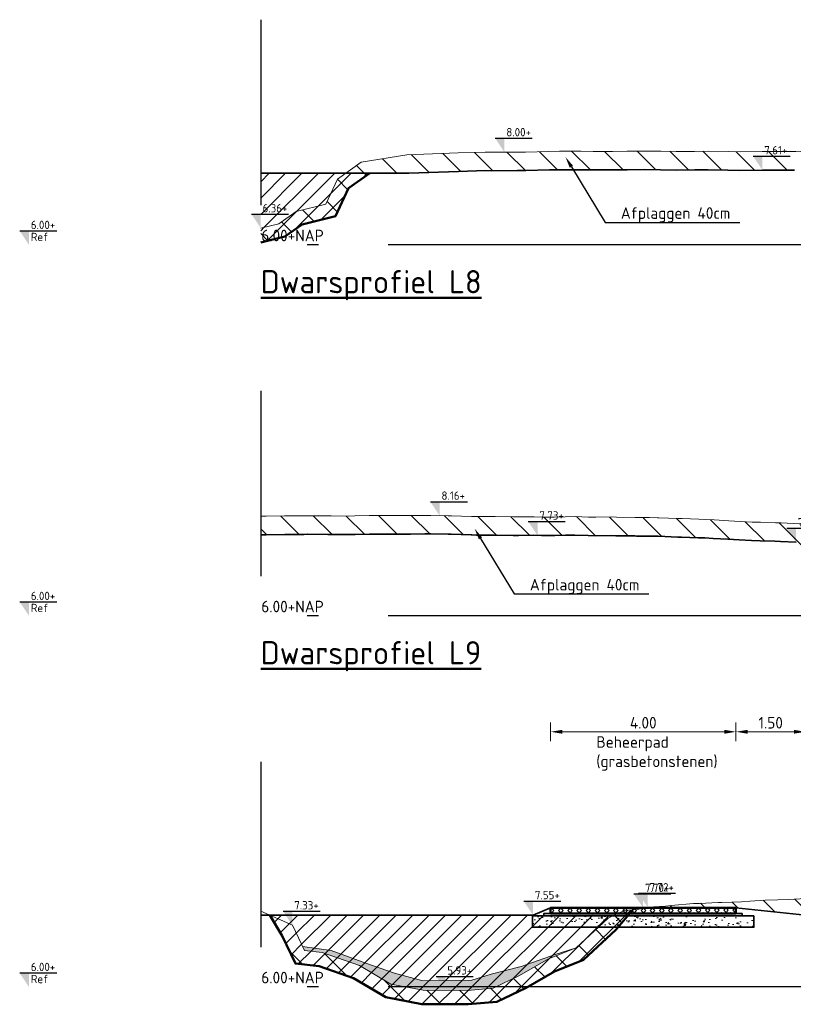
# Model space of a CAD drawing. Header units: metres. Extents: x 199581 to 207779, y 462378 to 466293.
# Tile 123 of 134: x 207393 to 207410, y 466013 to 466034. Entities that reach past the tile are written whole.
import ezdxf
from ezdxf import colors
from ezdxf.entities.mleader import LeaderData, LeaderLine
from ezdxf.math import Vec2, Vec3

# ---------------------------------------------------------------- set-up
doc = ezdxf.new("R2010")
doc.units = ezdxf.units.M
doc.linetypes.add('AL-NAP_LIJN', pattern=[15.25, 12, -1.5, 0.25, -1.5])
doc.linetypes.add('XX-AFBREEK', pattern=[7, 4, -1, 1, -1])
doc.layers.get('0').update_dxf_attribs({"lineweight": 25})
for name, color, linetype, lineweight in [('B-WE-GR-MAAIVELD-G-GRIJS', 253, 'GW-MAAIVELD', 13), ('N-WA-VH-VERHARDING_FUNDERING-AD', 252, 'Continuous', 18), ('N-WA-VH-VERHARDING_FUNDERING_GRANULAAT_MENG-GD', 251, 'Continuous', 35), ('N-WA-VH-VERHARDING_FUNDERING_ZAND-GD', 251, 'Continuous', 35), ('N-WE-GW-GROND_SLIB-GD', 40, 'Continuous', 18), ('N-WE-GW-GRONDWERKLIJN-G', 90, 'Continuous', 50), ('N-WE-GW-MAAIVELD-GD', 90, 'GW-MAAIVELD', 35), ('N-WE-GW-ONTGRAVING-WERK-AD', 253, 'Continuous', 18), ('N-WE-GW-OPHOGING-WERK-AD', 82, 'Continuous', 18), ('N-WE-VH-VERHARDING_GRASBETONSTEEN-GD', 7, 'Continuous', 50), ('X-XX-AL-AFBREEKLIJN-GD', 250, 'XX-AFBREEK', 25), ('X-XX-AL-M', 7, 'Continuous', 18), ('X-XX-AL-NAP-GD', 253, 'AL-NAP_LIJN', 25), ('X-XX-AL-PEILMAAT-BEST-SD', 251, 'Continuous', 25), ('X-XX-AL-PEILMAAT-SD', 7, 'Continuous', 25), ('X-XX-AL-REFERENTIE-T25', 7, 'Continuous', 25), ('X-XX-AL-T25', 7, 'Continuous', 25), ('X-XX-AL-T50', 7, 'Continuous', 50)]:
    doc.layers.add(name, color=color, linetype=linetype, lineweight=lineweight)
doc.layers.add('N-WE-GW-GROND_SLIB-AD', color=40, linetype='Continuous', lineweight=18, transparency=0.4)
doc.layers.add('N-WE-VH-VERHARDING_GRASBETONSTEEN-AD', color=72, linetype='Continuous', lineweight=18, transparency=0.3)
doc.styles.add('NLCS-ISO', font='NLCS-ISO.ttf')
doc.styles.add('NLCS-ISO-M100-T25', font='NLCS-ISO.ttf', dxfattribs={"height": 0.25})
doc.styles.add('NLCS-ISO-M50-T50', font='NLCS-ISO.ttf', dxfattribs={"height": 0.25})
doc.linetypes.add('GW-MAAIVELD', pattern='A,12,[40,NLCS.SHX,S=1,R=0,X=0,Y=-0.5],12', length=24)
doc.dimstyles.new('NLCS-M100-T25-PIJL_L2_H1', dxfattribs={"dimscale": 0.1, "dimtxt": 2.5, "dimasz": 2.5, "dimexe": 2, "dimexo": 2, "dimgap": 0.7, "dimtad": 1, "dimzin": 0, "dimdsep": 46, "dimtxsty": 'NLCS-ISO-M100-T25', "dimcen": 0, "dimdle": 2, "dimclrd": 256, "dimclre": 256, "dimclrt": 256, "dimadec": 1, "dimazin": 0, "dimtfac": 1, "dimtdec": 3, "dimtofl": 0, "dimtmove": 0, "dimatfit": 3, "dimfxl": 2, "dimfxlon": 1, "dimtfillclr": 256, "dimtolj": 1, "dimtzin": 0, "dimlwd": -1, "dimlwe": -1, "dimarcsym": 0})
pattern_1 = [(45, (0, 0), (-0.1767766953, 0.1767766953), [])]
pattern_2 = [(135, (0, 0), (-0.3535533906, -0.3535533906), [])]

# ---------------------------------------------------------------- blocks, each defined once
blk = doc.blocks.new('SAL-PEILMAAT_INFRACAD_R01-SOD')
blk.add_line((-2, 3), (6, 3))
blk.add_solid([(-2, 3), (0, 3), (0, 0)])
at = {"style": 'NLCS-ISO'}
for tag, p in [('...', (0.4, 3.4)), ('REF', (0.4, 0.8))]:
    blk.add_attdef(tag, p, '', height=1.8, dxfattribs=at)
blk = doc.blocks.new('SAL-PEILMAAT_INFRACAD_H01-SOD')
blk.add_line((-2, 3), (6, 3))
blk.add_solid([(-2, 3), (0, 3), (0, 0)])
at = {"style": 'NLCS-ISO'}
blk.add_attdef('...', (0.4, 3.4), '', height=1.8, dxfattribs=at)
blk = doc.blocks.new('*D314')
at = {"layer": 'X-XX-AL-M', "transparency": 16777216}
for p, q in [((207408.414, 466018.89), (207408.414, 466019.29)), ((207409.914, 466018.89), (207409.914, 466019.29)), ((207409.664, 466019.09), (207408.664, 466019.09))]:
    blk.add_line(p, q, dxfattribs=at)
for points in [[(207408.664, 466019.132), (207408.664, 466019.049), (207408.414, 466019.09)], [(207409.664, 466019.132), (207409.664, 466019.049), (207409.914, 466019.09)]]:
    blk.add_solid(points, dxfattribs=at)
at = {"layer": 'X-XX-AL-M', "transparency": 16777216, "insert": (207409.164, 466019.285), "char_height": 0.25, "attachment_point": 5, "style": 'NLCS-ISO-M100-T25'}
blk.add_mtext('\\A1;1.50', dxfattribs=at)
blk = doc.blocks.new('*D321')
at = {"layer": 'X-XX-AL-M', "transparency": 16777216}
for p, q in [((207404.417, 466018.89), (207404.417, 466019.29)), ((207408.414, 466018.89), (207408.414, 466019.29)), ((207408.164, 466019.09), (207404.667, 466019.09))]:
    blk.add_line(p, q, dxfattribs=at)
for points in [[(207404.667, 466019.132), (207404.667, 466019.049), (207404.417, 466019.09)], [(207408.164, 466019.132), (207408.164, 466019.049), (207408.414, 466019.09)]]:
    blk.add_solid(points, dxfattribs=at)
at = {"layer": 'X-XX-AL-M', "transparency": 16777216, "insert": (207406.415, 466019.285), "char_height": 0.25, "attachment_point": 5, "style": 'NLCS-ISO-M100-T25'}
blk.add_mtext('\\A1;4.00', dxfattribs=at)

msp = doc.modelspace()

# ---------------------------------------------------------------- hatches: boundary and pattern name
at = {"layer": 'N-WA-VH-VERHARDING_FUNDERING-AD'}
h = msp.add_hatch(dxfattribs=at)
h.set_pattern_fill('AVH-FUNDERING_GRANULAAT_MENG_01', color=256, scale=0.05, pattern_type=2)
h.set_pattern_definition([(50, (207406.21944, 466015.0102), (0.35863, -0.031376), [0.0375, -0.4125]), (355, (207406.21944, 466015.0102), (-0.069376, 0.376096), [0.03, -0.33]), (100.451, (207406.24932, 466015.00757), (0.289255, 0.34472), [0.03187, -0.35057]), (46.184, (207406.21944, 466015.1102), (0.53362, -0.08276), [0.05625, -0.61875]), (96.636, (207406.2639, 466015.1033), (0.46733, 0.48706), [0.047805, -0.52586]), (351.184, (207406.21944, 466015.1102), (0.46733, 0.48706), [0.045, -0.495]), (21, (207406.26944, 466015.0852), (0.298454, -0.20131), [0.0375, -0.4125]), (326, (207406.26944, 466015.0852), (0.12166, 0.362575), [0.03, -0.33]), (71.451, (207406.2943, 466015.0684), (0.42011, 0.161265), [0.03187, -0.35057]), (37.5, (207406.21944, 466015.01019), (0.00608, 0.166447), [0, -0.326, 0, -0.335, 0, -0.33125]), (7.5, (207406.21944, 466015.01019), (0.131535, 0.197206), [0, -0.191, 0, -0.3185, 0, -0.12625]), (327.5, (207406.10794, 466015.01019), (0.266911, -0.0112774), [0, -0.125, 0, -0.39, 0, -0.5175]), (317.5, (207406.05794, 466015.01019), (0.291593, 0.050052), [0, -0.1625, 0, -0.259, 0, -0.3675])])
h.paths.add_polyline_path([(207404.022, 466015.124), (207404.022, 466014.874), (207408.802, 466014.874), (207408.802, 466015.124)])
at = {"layer": 'N-WE-GW-GROND_SLIB-AD'}
h = msp.add_hatch(color=256, dxfattribs=at)
h.dxf.hatch_style = 1
h.paths.add_polyline_path([(207399.065, 466014.46), (207399.679, 466014.376), (207400.426, 466014.102), (207401.051, 466013.889), (207401.661, 466013.717), (207402.714, 466013.735), (207403.135, 466013.861), (207403.777, 466014.028), (207404.517, 466014.289), (207404.966, 466014.431), (207404.367, 466014.196), (207403.747, 466013.835), (207403.173, 466013.564), (207402.623, 466013.514), (207401.669, 466013.518), (207400.97, 466013.651), (207400.292, 466014.049), (207399.489, 466014.328), (207399.108, 466014.371)])
at = {"layer": 'N-WE-GW-ONTGRAVING-WERK-AD'}
h = msp.add_hatch(dxfattribs=at)
h.set_pattern_fill('AGW-WERK_ONTGRAVEN-SO', color=256, scale=0.1, pattern_type=2)
h.set_pattern_definition(pattern_2)
h.paths.add_polyline_path([(207414.685, 466031.583), (207414.084, 466031.579), (207413.998, 466031.58), (207413.355, 466031.594), (207413.311, 466031.596), (207412.624, 466031.597), (207412.593, 466031.597), (207411.937, 466031.588), (207411.897, 466031.588), (207411.25, 466031.611), (207411.168, 466031.611), (207410.563, 466031.588), (207410.439, 466031.591), (207409.876, 466031.607), (207409.709, 466031.603), (207409.189, 466031.602), (207408.98, 466031.6), (207408.502, 466031.595), (207408.251, 466031.601), (207407.815, 466031.609), (207407.522, 466031.604), (207407.128, 466031.602), (207406.793, 466031.608), (207406.441, 466031.611), (207406.064, 466031.608), (207405.754, 466031.604), (207405.335, 466031.604), (207405.067, 466031.609), (207404.606, 466031.61), (207404.38, 466031.604), (207403.877, 466031.591), (207403.693, 466031.59), (207403.148, 466031.588), (207403.006, 466031.59), (207402.419, 466031.571), (207401.317, 466031.534), (207400.327, 466031.371), (207399.998, 466031.135), (207401.356, 466031.135), (207402.432, 466031.171), (207403.009, 466031.19), (207403.145, 466031.188), (207403.695, 466031.19), (207403.883, 466031.191), (207404.39, 466031.204), (207404.611, 466031.21), (207405.063, 466031.209), (207405.331, 466031.204), (207405.757, 466031.204), (207406.068, 466031.208), (207406.441, 466031.211), (207406.788, 466031.208), (207407.125, 466031.202), (207407.527, 466031.204), (207407.814, 466031.209), (207408.242, 466031.201), (207408.499, 466031.195), (207408.985, 466031.2), (207409.191, 466031.202), (207409.676, 466031.203), (207410.542, 466030.615), (207412.911, 466030.14), (207413.411, 466030.14), (207416.532, 466030.766), (207417.312, 466031.294), (207419.269, 466031.294), (207423.267, 466031.294), (207424.294, 466031.186), (207424.298, 466031.186), (207424.492, 466031.184), (207424.987, 466031.179), (207425.019, 466031.179), (207425.679, 466031.176), (207425.76, 466031.177), (207426.371, 466031.2), (207426.474, 466031.2), (207427.05, 466031.19), (207427.212, 466031.192), (207427.737, 466031.197), (207427.932, 466031.194), (207428.161, 466031.192), (207428.161, 466031.592), (207427.937, 466031.594), (207427.738, 466031.597), (207427.207, 466031.592), (207427.051, 466031.591), (207426.478, 466031.6), (207426.364, 466031.6), (207425.749, 466031.577), (207425.677, 466031.576), (207425.02, 466031.579), (207424.99, 466031.579), (207424.496, 466031.584), (207424.29, 466031.586), (207423.616, 466031.566), (207423.562, 466031.566), (207422.929, 466031.575), (207422.833, 466031.573), (207422.242, 466031.574), (207422.104, 466031.574), (207421.555, 466031.574), (207421.375, 466031.579), (207420.868, 466031.582), (207420.646, 466031.575), (207420.181, 466031.571), (207419.917, 466031.572), (207419.494, 466031.576), (207419.188, 466031.581), (207418.807, 466031.592), (207418.458, 466031.605), (207418.284, 466031.608), (207418.12, 466031.607), (207417.729, 466031.604), (207417.577, 466031.602), (207417.433, 466031.601), (207417, 466031.595), (207416.746, 466031.593), (207416.271, 466031.586), (207416.059, 466031.587), (207415.542, 466031.593), (207415.372, 466031.592), (207414.813, 466031.587)])
h = msp.add_hatch(dxfattribs=at)
h.set_pattern_fill('AGW-WERK_ONTGRAVEN-SO', color=256, scale=0.1, pattern_type=2)
h.set_pattern_definition(pattern_2)
h.paths.add_polyline_path([(207400.057, 466030.809), (207400.513, 466031.135), (207399.998, 466031.135), (207399.819, 466031.007), (207399.564, 466030.464), (207398.926, 466030.308), (207398.554, 466030.045), (207398.161, 466029.95), (207398.161, 466029.642), (207398.68, 466029.767), (207399.053, 466030.03), (207399.775, 466030.207)])
h = msp.add_hatch(dxfattribs=at)
h.set_pattern_fill('AGW-WERK_ONTGRAVEN-SO', color=256, scale=0.1, pattern_type=2)
h.set_pattern_definition(pattern_2)
h.paths.add_polyline_path([(207412.802, 466023.395), (207412.502, 466023.419), (207412.298, 466023.466), (207412.058, 466023.473), (207411.793, 466023.499), (207411.614, 466023.509), (207411.289, 466023.531), (207411.169, 466023.532), (207410.784, 466023.534), (207410.725, 466023.538), (207410.28, 466023.54), (207409.836, 466023.575), (207409.775, 466023.577), (207409.391, 466023.593), (207409.271, 466023.599), (207408.947, 466023.609), (207408.766, 466023.613), (207408.502, 466023.626), (207408.262, 466023.639), (207407.946, 466023.658), (207407.757, 466023.669), (207407.613, 466023.672), (207407.252, 466023.687), (207407.169, 466023.689), (207406.724, 466023.705), (207406.551, 466023.708), (207406.28, 466023.711), (207406.243, 466023.713), (207405.835, 466023.718), (207405.739, 466023.722), (207405.391, 466023.718), (207405.234, 466023.721), (207404.947, 466023.73), (207404.73, 466023.727), (207404.502, 466023.719), (207404.225, 466023.72), (207404.058, 466023.728), (207403.721, 466023.724), (207403.613, 466023.725), (207403.216, 466023.729), (207403.169, 466023.731), (207402.818, 466023.733), (207402.718, 466023.734), (207402.28, 466023.749), (207402.207, 466023.749), (207401.835, 466023.755), (207401.702, 466023.757), (207401.391, 466023.754), (207401.198, 466023.751), (207400.946, 466023.751), (207400.693, 466023.753), (207400.502, 466023.752), (207400.189, 466023.747), (207400.057, 466023.742), (207399.684, 466023.744), (207399.613, 466023.746), (207399.181, 466023.748), (207399.085, 466023.747), (207398.724, 466023.744), (207398.675, 466023.743), (207398.28, 466023.736), (207398.171, 466023.737), (207398.161, 466023.736), (207398.161, 466023.337), (207398.281, 466023.336), (207398.682, 466023.343), (207398.73, 466023.344), (207399.089, 466023.347), (207399.172, 466023.348), (207399.18, 466023.348), (207399.607, 466023.346), (207399.679, 466023.344), (207400.063, 466023.342), (207400.2, 466023.347), (207400.507, 466023.352), (207400.693, 466023.353), (207400.945, 466023.351), (207401.201, 466023.351), (207401.396, 466023.354), (207401.701, 466023.357), (207401.829, 466023.355), (207402.203, 466023.349), (207402.273, 466023.349), (207402.7, 466023.335), (207402.717, 466023.334), (207402.814, 466023.333), (207403.161, 466023.331), (207403.208, 466023.329), (207403.61, 466023.325), (207403.722, 466023.324), (207404.051, 466023.328), (207404.216, 466023.32), (207404.508, 466023.319), (207404.739, 466023.327), (207404.942, 466023.329), (207405.225, 466023.321), (207405.39, 466023.318), (207405.733, 466023.322), (207405.825, 466023.318), (207406.232, 466023.313), (207406.269, 466023.311), (207406.545, 466023.308), (207406.714, 466023.305), (207406.733, 466023.305), (207407.158, 466023.289), (207407.241, 466023.287), (207407.601, 466023.272), (207407.741, 466023.269), (207407.922, 466023.259), (207408.238, 466023.24), (207408.482, 466023.226), (207408.752, 466023.213), (207408.936, 466023.209), (207409.255, 466023.199), (207409.373, 466023.193), (207409.711, 466023.179), (207410.542, 466022.615), (207412.911, 466022.14), (207413.411, 466022.14), (207414.687, 466022.396), (207414.284, 466022.937)])
h = msp.add_hatch(dxfattribs=at)
h.set_pattern_fill('AGW-WERK_ONTGRAVEN-SO', color=256, scale=0.1, pattern_type=2)
h.set_pattern_definition(pattern_2)
h.paths.add_polyline_path([(207416.492, 466015.181), (207417.989, 466015.294), (207421.987, 466015.294), (207423.736, 466015.195), (207423.857, 466015.197), (207424.242, 466015.206), (207424.456, 466015.201), (207424.758, 466015.208), (207425.068, 466015.215), (207425.253, 466015.217), (207425.657, 466015.209), (207425.757, 466015.207), (207426.25, 466015.207), (207426.272, 466015.207), (207426.776, 466015.216), (207426.874, 466015.215), (207427.282, 466015.211), (207427.489, 466015.213), (207427.793, 466015.218), (207428.093, 466015.221), (207428.161, 466015.222), (207428.161, 466015.622), (207428.088, 466015.62), (207427.788, 466015.618), (207427.483, 466015.613), (207427.282, 466015.611), (207426.877, 466015.615), (207426.775, 466015.616), (207426.268, 466015.607), (207426.249, 466015.607), (207425.762, 466015.607), (207425.667, 466015.609), (207425.255, 466015.617), (207425.061, 466015.615), (207424.748, 466015.608), (207424.456, 466015.602), (207424.242, 466015.606), (207423.85, 466015.597), (207423.735, 466015.596), (207423.245, 466015.599), (207423.229, 466015.599), (207423.146, 466015.598), (207422.722, 466015.594), (207422.639, 466015.596), (207422.215, 466015.593), (207422.034, 466015.594), (207421.709, 466015.594), (207421.428, 466015.589), (207421.202, 466015.591), (207420.823, 466015.586), (207420.695, 466015.584), (207420.217, 466015.587), (207420.189, 466015.587), (207420.168, 466015.588), (207420.043, 466015.591), (207419.733, 466015.599), (207419.682, 466015.599), (207419.612, 466015.598), (207419.176, 466015.588), (207419.006, 466015.59), (207418.669, 466015.589), (207418.401, 466015.579), (207418.162, 466015.576), (207417.795, 466015.588), (207417.656, 466015.59), (207417.19, 466015.577), (207417.149, 466015.576), (207416.94, 466015.578), (207416.643, 466015.581), (207416.584, 466015.58), (207416.136, 466015.585), (207415.979, 466015.579), (207415.629, 466015.57), (207415.374, 466015.57), (207415.123, 466015.565), (207414.768, 466015.559), (207414.616, 466015.558), (207414.163, 466015.565), (207414.109, 466015.566), (207413.837, 466015.564), (207413.603, 466015.563), (207413.2, 466015.563), (207413.096, 466015.564), (207412.952, 466015.559), (207412.59, 466015.557), (207412.346, 466015.556), (207412.083, 466015.548), (207411.741, 466015.546), (207411.576, 466015.547), (207411.135, 466015.54), (207411.07, 466015.539), (207410.734, 466015.529), (207410.563, 466015.522), (207410.53, 466015.521), (207410.056, 466015.5), (207409.924, 466015.494), (207409.55, 466015.474), (207409.319, 466015.465), (207409.043, 466015.462), (207408.713, 466015.438), (207408.537, 466015.425), (207408.108, 466015.412), (207408.03, 466015.409), (207407.631, 466015.391), (207407.523, 466015.387), (207407.502, 466015.385), (207407.017, 466015.344), (207406.897, 466015.331), (207406.51, 466015.307), (207406.453, 466015.294), (207408.41, 466015.294), (207409.914, 466015.139), (207411.911, 466014.14), (207414.411, 466014.14)])
h = msp.add_hatch(dxfattribs=at)
h.set_pattern_fill('AGW-WERK_ONTGRAVEN-SO', color=256, scale=0.1, pattern_type=2)
h.set_pattern_definition(pattern_2)
h.paths.add_polyline_path([(207403.887, 466013.569), (207404.498, 466013.925), (207405.129, 466014.173), (207405.821, 466014.818), (207406.19, 466015.25), (207406.004, 466015.234), (207405.686, 466015.086), (207405.655, 466015.074), (207404.966, 466014.431), (207404.367, 466014.196), (207403.747, 466013.835), (207403.173, 466013.564), (207402.623, 466013.514), (207401.669, 466013.518), (207400.97, 466013.651), (207400.292, 466014.049), (207399.489, 466014.328), (207399.108, 466014.371), (207398.844, 466014.92), (207398.356, 466015.139), (207398.621, 466014.691), (207398.909, 466014.092), (207399.422, 466014.034), (207400.166, 466013.776), (207400.863, 466013.366), (207401.64, 466013.218), (207402.636, 466013.214), (207403.253, 466013.27)])
at = {"layer": 'N-WE-GW-OPHOGING-WERK-AD'}
h = msp.add_hatch(dxfattribs=at)
h.set_pattern_fill('AGW-WERK_AANVULLEN-SO', color=256, scale=0.05, pattern_type=2)
h.set_pattern_definition(pattern_1)
h.paths.add_polyline_path([(207398.161, 466031.135), (207398.161, 466029.95), (207398.554, 466030.045), (207398.926, 466030.308), (207399.564, 466030.464), (207399.819, 466031.007), (207399.998, 466031.135)])
h = msp.add_hatch(dxfattribs=at)
h.set_pattern_fill('AGW-WERK_AANVULLEN-SO', color=256, scale=0.05, pattern_type=2)
h.set_pattern_definition(pattern_1)
h.paths.add_polyline_path([(207400.057, 466030.809), (207400.513, 466031.135), (207399.998, 466031.135), (207399.819, 466031.007), (207399.564, 466030.464), (207398.926, 466030.308), (207398.554, 466030.045), (207398.161, 466029.95), (207398.161, 466029.642), (207398.68, 466029.767), (207399.053, 466030.03), (207399.775, 466030.207)])
h = msp.add_hatch(dxfattribs=at)
h.set_pattern_fill('AGW-WERK_AANVULLEN-SO', color=256, scale=0.05, pattern_type=2)
h.set_pattern_definition(pattern_1)
h.paths.add_polyline_path([(207405.821, 466014.818), (207406.19, 466015.25), (207406.004, 466015.234), (207405.686, 466015.086), (207405.655, 466015.074), (207404.966, 466014.431), (207404.367, 466014.196), (207403.747, 466013.835), (207403.173, 466013.564), (207402.623, 466013.514), (207401.669, 466013.518), (207400.97, 466013.651), (207400.292, 466014.049), (207399.489, 466014.328), (207399.108, 466014.371), (207398.844, 466014.92), (207398.356, 466015.139), (207398.621, 466014.691), (207398.909, 466014.092), (207399.422, 466014.034), (207400.166, 466013.776), (207400.863, 466013.366), (207401.64, 466013.218), (207402.636, 466013.214), (207403.253, 466013.27), (207403.887, 466013.569), (207404.498, 466013.925), (207405.129, 466014.173)])
h = msp.add_hatch(dxfattribs=at)
h.set_pattern_fill('AGW-WERK_AANVULLEN-SO', color=256, scale=0.05, pattern_type=2)
h.set_pattern_definition(pattern_1)
h.paths.add_polyline_path([(207404.966, 466014.431), (207405.655, 466015.074), (207405.686, 466015.086), (207405.799, 466015.139), (207398.356, 466015.139), (207398.844, 466014.92), (207399.108, 466014.371), (207399.489, 466014.328), (207400.292, 466014.049), (207400.97, 466013.651), (207401.669, 466013.518), (207402.623, 466013.514), (207403.173, 466013.564), (207403.747, 466013.835), (207404.367, 466014.196)])
at = {"layer": 'N-WE-VH-VERHARDING_GRASBETONSTEEN-AD'}
h = msp.add_hatch(dxfattribs=at)
h.set_pattern_fill('AVH-GRASBETONSTEEN_02', color=256, scale=0.1, angle=0.1022, pattern_type=2)
h.set_pattern_definition([(45.102249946, (-5745.04065, 3294.28745), (-0.099171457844, 0.09881812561), [0.07, -0.07]), (135.102249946, (-5745.04065, 3294.28745), (-0.09881812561, -0.099171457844), [0.07, -0.07]), (45.102249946, (-5745.09024, 3294.33686), (-0.099171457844, 0.09881812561), [0.07, -0.07]), (135.102249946, (-5744.99125, 3294.33704), (-0.09881812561, -0.099171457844), [0.07, -0.07])])
h.paths.add_polyline_path([(207408.41, 466015.294), (207408.41, 466015.174), (207404.413, 466015.174), (207404.413, 466015.294)])

# ---------------------------------------------------------------- linework, layer by layer
at = {"layer": 'B-WE-GR-MAAIVELD-G-GRIJS', "flags": 128}
for points in [[(207398.161, 466029.95), (207398.554, 466030.045), (207398.926, 466030.308), (207399.564, 466030.464), (207399.819, 466031.007), (207400.327, 466031.371), (207401.317, 466031.534), (207402.419, 466031.571), (207403.006, 466031.59), (207403.148, 466031.588), (207403.693, 466031.59), (207403.877, 466031.591), (207404.38, 466031.604), (207404.606, 466031.61), (207405.067, 466031.609), (207405.335, 466031.604), (207405.754, 466031.604), (207406.064, 466031.608), (207406.441, 466031.611), (207406.793, 466031.608), (207407.128, 466031.602), (207407.522, 466031.604), (207407.815, 466031.609), (207408.251, 466031.601), (207408.502, 466031.595), (207408.98, 466031.6), (207409.189, 466031.602), (207409.709, 466031.603), (207409.876, 466031.607), (207410.439, 466031.591), (207410.563, 466031.588), (207411.168, 466031.611), (207411.25, 466031.611), (207411.897, 466031.588), (207411.937, 466031.588), (207412.593, 466031.597), (207412.624, 466031.597), (207413.311, 466031.596), (207413.355, 466031.594), (207413.998, 466031.58), (207414.084, 466031.579), (207414.685, 466031.583), (207414.813, 466031.587), (207415.372, 466031.592), (207415.542, 466031.593), (207416.059, 466031.587), (207416.271, 466031.586), (207416.746, 466031.593), (207417, 466031.595), (207417.433, 466031.601), (207417.577, 466031.602), (207417.729, 466031.604), (207418.12, 466031.607), (207418.284, 466031.608), (207418.458, 466031.605), (207418.807, 466031.592), (207419.188, 466031.581), (207419.494, 466031.576), (207419.917, 466031.572), (207420.181, 466031.571), (207420.646, 466031.575), (207420.868, 466031.582), (207421.375, 466031.579), (207421.555, 466031.574), (207422.104, 466031.574), (207422.242, 466031.574), (207422.833, 466031.573), (207422.929, 466031.575), (207423.562, 466031.566), (207423.616, 466031.566), (207424.291, 466031.586), (207424.303, 466031.586), (207424.496, 466031.584), (207424.99, 466031.579), (207425.02, 466031.579), (207425.677, 466031.576), (207425.749, 466031.577), (207426.364, 466031.6), (207426.478, 466031.6), (207427.051, 466031.591), (207427.207, 466031.592), (207427.738, 466031.597), (207427.937, 466031.594), (207428.161, 466031.592)], [(207398.161, 466023.736), (207398.171, 466023.737), (207398.28, 466023.736), (207398.675, 466023.743), (207398.724, 466023.744), (207399.085, 466023.747), (207399.168, 466023.748), (207399.18, 466023.748), (207399.613, 466023.746), (207399.684, 466023.744), (207400.057, 466023.742), (207400.189, 466023.747), (207400.502, 466023.752), (207400.693, 466023.753), (207400.946, 466023.751), (207401.198, 466023.751), (207401.391, 466023.754), (207401.702, 466023.757), (207401.835, 466023.755), (207402.207, 466023.749), (207402.28, 466023.749), (207402.712, 466023.735), (207402.724, 466023.734), (207402.818, 466023.733), (207403.169, 466023.731), (207403.216, 466023.729), (207403.613, 466023.725), (207403.721, 466023.724), (207404.058, 466023.728), (207404.225, 466023.72), (207404.502, 466023.719), (207404.73, 466023.727), (207404.947, 466023.73), (207405.234, 466023.721), (207405.391, 466023.718), (207405.739, 466023.722), (207405.835, 466023.718), (207406.243, 466023.713), (207406.28, 466023.711), (207406.551, 466023.708), (207406.724, 466023.705), (207406.748, 466023.704), (207407.169, 466023.689), (207407.252, 466023.687), (207407.613, 466023.672), (207407.757, 466023.669), (207407.946, 466023.658), (207408.262, 466023.639), (207408.502, 466023.626), (207408.766, 466023.613), (207408.947, 466023.609), (207409.271, 466023.599), (207409.391, 466023.593), (207409.775, 466023.577), (207409.836, 466023.575), (207410.28, 466023.54), (207410.28, 466023.54), (207410.283, 466023.54), (207410.725, 466023.538), (207410.784, 466023.534), (207411.169, 466023.532), (207411.289, 466023.531), (207411.614, 466023.509), (207411.793, 466023.499), (207412.058, 466023.473), (207412.298, 466023.466), (207412.502, 466023.419), (207412.802, 466023.395), (207414.284, 466022.937), (207414.688, 466022.394), (207415.489, 466022.266), (207416.27, 466022.036), (207417.102, 466021.736), (207418.026, 466021.672), (207419.153, 466021.657), (207420.275, 466021.801), (207421.27, 466021.992), (207422.088, 466022.221), (207423.081, 466022.461), (207424.669, 466023.34), (207425.837, 466023.461), (207425.921, 466023.471), (207426.281, 466023.499), (207426.425, 466023.496), (207426.725, 466023.496), (207426.93, 466023.494), (207427.17, 466023.503), (207427.434, 466023.525), (207427.614, 466023.529), (207427.939, 466023.542), (207428.059, 466023.546), (207428.161, 466023.548)], [(207398.161, 466015.226), (207398.844, 466014.92), (207399.108, 466014.371), (207399.489, 466014.328), (207400.292, 466014.049), (207400.97, 466013.651), (207401.669, 466013.518), (207402.623, 466013.514), (207403.173, 466013.564), (207403.747, 466013.835), (207404.367, 466014.196), (207404.966, 466014.431), (207405.655, 466015.074), (207405.686, 466015.086), (207406.004, 466015.234), (207406.291, 466015.259), (207406.51, 466015.307), (207406.897, 466015.331), (207407.017, 466015.344), (207407.502, 466015.385), (207407.523, 466015.387), (207407.631, 466015.391), (207408.03, 466015.409), (207408.108, 466015.412), (207408.537, 466015.425), (207408.713, 466015.438), (207409.043, 466015.462), (207409.319, 466015.465), (207409.55, 466015.474), (207409.924, 466015.494), (207410.056, 466015.5), (207410.53, 466015.521), (207410.563, 466015.522), (207410.734, 466015.529), (207411.07, 466015.539), (207411.135, 466015.54), (207411.576, 466015.547), (207411.741, 466015.546), (207412.083, 466015.548), (207412.346, 466015.556), (207412.59, 466015.557), (207412.952, 466015.559), (207413.096, 466015.564), (207413.2, 466015.563), (207413.603, 466015.563), (207413.837, 466015.564), (207414.109, 466015.566), (207414.163, 466015.565), (207414.616, 466015.558), (207414.768, 466015.559), (207415.123, 466015.565), (207415.374, 466015.57), (207415.629, 466015.57), (207415.979, 466015.579), (207416.136, 466015.585), (207416.584, 466015.58), (207416.643, 466015.581), (207416.94, 466015.578), (207417.149, 466015.576), (207417.19, 466015.577), (207417.656, 466015.59), (207417.795, 466015.588), (207418.162, 466015.576), (207418.401, 466015.579), (207418.669, 466015.589), (207419.006, 466015.59), (207419.176, 466015.588), (207419.612, 466015.598), (207419.682, 466015.599), (207419.733, 466015.599), (207420.043, 466015.591), (207420.168, 466015.588), (207420.189, 466015.587), (207420.217, 466015.587), (207420.695, 466015.584), (207420.823, 466015.586), (207421.202, 466015.591), (207421.428, 466015.589), (207421.709, 466015.594), (207422.034, 466015.594), (207422.215, 466015.593), (207422.639, 466015.596), (207422.722, 466015.594), (207423.146, 466015.598), (207423.229, 466015.599), (207423.245, 466015.599), (207423.735, 466015.596), (207423.85, 466015.597), (207424.242, 466015.606), (207424.456, 466015.602), (207424.748, 466015.608), (207425.061, 466015.615), (207425.255, 466015.617), (207425.667, 466015.609), (207425.762, 466015.607), (207426.249, 466015.607), (207426.268, 466015.607), (207426.775, 466015.616), (207426.877, 466015.615), (207427.282, 466015.611), (207427.483, 466015.613), (207427.788, 466015.618), (207428.088, 466015.62), (207428.161, 466015.622)]]:
    msp.add_lwpolyline(points, dxfattribs=at)
at = {"layer": 'N-WA-VH-VERHARDING_FUNDERING_GRANULAAT_MENG-GD', "flags": 128}
msp.add_lwpolyline([(207408.802, 466015.124), (207408.802, 466014.874), (207404.022, 466014.874), (207404.022, 466015.124)], close=True, dxfattribs=at)
at = {"layer": 'N-WA-VH-VERHARDING_FUNDERING_ZAND-GD', "flags": 128}
msp.add_lwpolyline([(207408.552, 466015.174), (207408.552, 466015.124), (207404.272, 466015.124), (207404.272, 466015.174)], close=True, dxfattribs=at)
at = {"layer": 'N-WE-GW-GROND_SLIB-GD', "flags": 128}
msp.add_lwpolyline([(207399.065, 466014.46), (207399.679, 466014.376), (207400.426, 466014.102), (207401.051, 466013.889), (207401.661, 466013.717), (207402.714, 466013.735), (207403.135, 466013.861), (207403.777, 466014.028), (207404.517, 466014.289), (207404.966, 466014.431), (207404.367, 466014.196), (207403.747, 466013.835), (207403.173, 466013.564), (207402.623, 466013.514), (207401.669, 466013.518), (207400.97, 466013.651), (207400.292, 466014.049), (207399.489, 466014.328), (207399.108, 466014.371)], close=True, dxfattribs=at)
at = {"layer": 'N-WE-GW-GRONDWERKLIJN-G', "flags": 128}
for points in [[(207398.161, 466029.642), (207398.68, 466029.767), (207399.053, 466030.03), (207399.775, 466030.207), (207400.057, 466030.809), (207400.513, 466031.135)], [(207398.356, 466015.139), (207398.621, 466014.691), (207398.909, 466014.092), (207399.422, 466014.034), (207400.166, 466013.776), (207400.863, 466013.366), (207401.64, 466013.218), (207402.636, 466013.214), (207403.253, 466013.27), (207403.887, 466013.569), (207404.498, 466013.925), (207405.129, 466014.173), (207405.821, 466014.818), (207406.19, 466015.25)]]:
    msp.add_lwpolyline(points, dxfattribs=at)
at = {"layer": 'N-WE-GW-MAAIVELD-GD', "flags": 128}
for points in [[(207398.161, 466031.135), (207401.356, 466031.135), (207402.432, 466031.171), (207403.009, 466031.19), (207403.145, 466031.188), (207403.695, 466031.19), (207403.883, 466031.191), (207404.39, 466031.204), (207404.611, 466031.21), (207405.063, 466031.209), (207405.331, 466031.204), (207405.757, 466031.204), (207406.068, 466031.208), (207406.441, 466031.211), (207406.788, 466031.208), (207407.125, 466031.202), (207407.527, 466031.204), (207407.814, 466031.209), (207408.242, 466031.201), (207408.499, 466031.195), (207408.985, 466031.2), (207409.191, 466031.202), (207409.676, 466031.203)], [(207398.174, 466023.337), (207398.175, 466023.337), (207398.281, 466023.336), (207398.682, 466023.343), (207398.73, 466023.344), (207399.089, 466023.347), (207399.172, 466023.348), (207399.18, 466023.348), (207399.607, 466023.346), (207399.679, 466023.344), (207400.063, 466023.342), (207400.2, 466023.347), (207400.507, 466023.352), (207400.693, 466023.353), (207400.945, 466023.351), (207401.201, 466023.351), (207401.396, 466023.354), (207401.701, 466023.357), (207401.829, 466023.355), (207402.203, 466023.349), (207402.273, 466023.349), (207402.7, 466023.335), (207402.717, 466023.334), (207402.814, 466023.333), (207403.161, 466023.331), (207403.208, 466023.329), (207403.61, 466023.325), (207403.722, 466023.324), (207404.051, 466023.328), (207404.216, 466023.32), (207404.508, 466023.319), (207404.739, 466023.327), (207404.942, 466023.329), (207405.225, 466023.321), (207405.39, 466023.318), (207405.733, 466023.322), (207405.825, 466023.318), (207406.232, 466023.313), (207406.269, 466023.311), (207406.545, 466023.308), (207406.714, 466023.305), (207406.733, 466023.305), (207407.158, 466023.289), (207407.241, 466023.287), (207407.601, 466023.272), (207407.741, 466023.269), (207407.922, 466023.259), (207408.238, 466023.24), (207408.482, 466023.226), (207408.752, 466023.213), (207408.936, 466023.209), (207409.255, 466023.199), (207409.373, 466023.193), (207409.711, 466023.179)], [(207398.161, 466015.139), (207404.037, 466015.139), (207404.413, 466015.294), (207408.41, 466015.294), (207409.914, 466015.139)]]:
    msp.add_lwpolyline(points, dxfattribs=at)
at = {"layer": 'N-WE-VH-VERHARDING_GRASBETONSTEEN-GD'}
msp.add_lwpolyline([(207408.41, 466015.294), (207408.41, 466015.174), (207404.413, 466015.174), (207404.413, 466015.294)], close=True, dxfattribs=at)
at = {"layer": 'X-XX-AL-AFBREEKLIJN-GD', "flags": 128}
for points in [[(207398.161, 466034.444), (207398.161, 466029.61)], [(207398.161, 466026.444), (207398.161, 466022.444)], [(207398.161, 466018.444), (207398.161, 466014.444)]]:
    msp.add_lwpolyline(points, dxfattribs=at)
at = {"layer": 'X-XX-AL-NAP-GD', "flags": 128}
for points in [[(207428.161, 466029.59), (207398.161, 466029.59)], [(207428.161, 466021.59), (207398.161, 466021.59)], [(207428.161, 466013.59), (207398.161, 466013.59)]]:
    msp.add_lwpolyline(points, dxfattribs=at)

# ---------------------------------------------------------------- block references
at = {"layer": 'X-XX-AL-PEILMAAT-BEST-SD', "xscale": 0.1, "yscale": 0.1, "zscale": 0.1}
for p, values in [((207403.42, 466031.589), {'...': '8.00+'}), ((207398.161, 466029.95), {'...': '6.36+'}), ((207402.021, 466023.752), {'...': '8.16+'}), ((207406.51, 466015.307), {'...': '7.72+'}), ((207398.844, 466014.92), {'...': '7.33+'}), ((207402.146, 466013.516), {'...': '5.93+'})]:
    msp.add_blockref('SAL-PEILMAAT_INFRACAD_H01-SOD', p, dxfattribs=at).add_auto_attribs(values)
at = {"layer": 'X-XX-AL-PEILMAAT-SD', "xscale": 0.1, "yscale": 0.1, "zscale": 0.1}
for name, p, values in [('SAL-PEILMAAT_INFRACAD_H01-SOD', (207408.985, 466031.2), {'...': '7.61+'}), ('SAL-PEILMAAT_INFRACAD_R01-SOD', (207393.161, 466029.59), {'...': '6.00+', 'REF': 'Ref'}), ('SAL-PEILMAAT_INFRACAD_H01-SOD', (207404.133, 466023.324), {'...': '7.73+'}), ('SAL-PEILMAAT_INFRACAD_H01-SOD', (207409.711, 466023.179), {'...': '7.59+'}), ('SAL-PEILMAAT_INFRACAD_R01-SOD', (207393.161, 466021.59), {'...': '6.00+', 'REF': 'Ref'}), ('SAL-PEILMAAT_INFRACAD_H01-SOD', (207406.412, 466015.294), {'...': '7.70+'}), ('SAL-PEILMAAT_INFRACAD_H01-SOD', (207404.037, 466015.139), {'...': '7.55+'}), ('SAL-PEILMAAT_INFRACAD_R01-SOD', (207393.161, 466013.59), {'...': '6.00+', 'REF': 'Ref'})]:
    msp.add_blockref(name, p, dxfattribs=at).add_auto_attribs(values)

# ---------------------------------------------------------------- texts
at = {"layer": 'X-XX-AL-REFERENTIE-T25', "insert": (207405.402, 466018.995), "char_height": 0.25, "attachment_point": 1, "style": 'NLCS-ISO-M100-T25'}
msp.add_mtext_dynamic_manual_height_columns('Beheerpad\\P(grasbetonstenen)', width=0.97587, gutter_width=1.25, heights=[0], dxfattribs=at)
at = {"layer": 'X-XX-AL-T25', "char_height": 0.25, "attachment_point": 1, "style": 'NLCS-ISO-M100-T25'}
for insert in [(207398.174, 466029.916), (207398.174, 466021.916), (207398.174, 466013.916)]:
    msp.add_mtext_dynamic_manual_height_columns('6.00+NAP', width=2.46829, gutter_width=1.25, heights=[0], dxfattribs=dict(at, insert=insert))
at = {"layer": 'X-XX-AL-T50', "char_height": 0.5, "attachment_point": 1, "style": 'NLCS-ISO-M50-T50'}
for s, insert in [('{\\LDwarsprofiel L8}', (207398.161, 466029.045)), ('{\\LDwarsprofiel L9}', (207398.161, 466021.045))]:
    msp.add_mtext_dynamic_manual_height_columns(s, width=18.27556, gutter_width=2.5, heights=[0], dxfattribs=dict(at, insert=insert))

# ---------------------------------------------------------------- dimensions: what is measured, and where the dimension line sits
at = {"layer": 'X-XX-AL-M'}
for base, p1, p2, picture, middle in [((207404.417, 466019.09), (207408.414, 466015.29), (207404.417, 466015.29), '*D321', (207406.415, 466019.285)), ((207408.414, 466019.09), (207409.914, 466015.139), (207408.414, 466015.139), '*D314', (207409.164, 466019.285))]:
    dim = msp.add_linear_dim(base=base, p1=p1, p2=p2, dimstyle='NLCS-M100-T25-PIJL_L2_H1', dxfattribs=at)
    dim.commit()
    dim.dimension.update_dxf_attribs({"geometry": picture, "text_midpoint": middle})

# ---------------------------------------------------------------- leaders
at = {"layer": 'X-XX-AL-REFERENTIE-T25'}
ml = msp.add_multileader_mtext('Standard', dxfattribs=at)
ml.set_content('Afplaggen 40cm', color=256, style='NLCS-ISO-M100-T25')
ml.set_leader_properties(color=256, linetype='ByLayer', lineweight=-1)
ml.build(insert=Vec2(0, 0))
ml.multileader.update_dxf_attribs({"text_left_attachment_type": 5, "text_right_attachment_type": 5, "dogleg_length": 0.25, "arrow_head_size": 0.25})
ctx = ml.context
ctx.base_point, ctx.char_height, ctx.arrow_head_size, ctx.landing_gap_size, ctx.plane_origin = Vec3(207405.84, 466030.075), 0.25, 0.25, 0.09, Vec3(207404.735, 466031.486)
ctx.left_attachment, ctx.right_attachment = 5, 5
notes = []
notes.append((ctx, [(1, (1, 1, 0), (207405.59, 466030.075), (1, 0), 0.25, [(0, [(207404.735, 466031.486)], 0, [])])]))
ctx.mtext.insert, ctx.mtext.flow_direction = Vec3(207405.93, 466030.4), 5
ml = msp.add_multileader_mtext('Standard', dxfattribs=at)
ml.set_content('Afplaggen 40cm', color=256, style='NLCS-ISO-M100-T25')
ml.set_leader_properties(color=256, linetype='ByLayer', lineweight=-1)
ml.build(insert=Vec2(0, 0))
ml.multileader.update_dxf_attribs({"text_left_attachment_type": 5, "text_right_attachment_type": 5, "dogleg_length": 0.25, "arrow_head_size": 0.25})
ctx = ml.context
ctx.base_point, ctx.char_height, ctx.arrow_head_size, ctx.landing_gap_size, ctx.plane_origin = Vec3(207403.878, 466022.062), 0.25, 0.25, 0.09, Vec3(207402.774, 466023.474)
ctx.left_attachment, ctx.right_attachment = 5, 5
notes.append((ctx, [(1, (1, 1, 0), (207403.628, 466022.062), (1, 0), 0.25, [(0, [(207402.774, 466023.474)], 0, [])])]))
ctx.mtext.insert, ctx.mtext.flow_direction = Vec3(207403.968, 466022.387), 5
for ctx, leaders in notes:
    for number, flags, end, landing, length, lines in leaders:
        leader = LeaderData()
        leader.index, (leader.has_last_leader_line, leader.has_dogleg_vector, leader.attachment_direction) = number, flags
        leader.last_leader_point, leader.dogleg_vector, leader.dogleg_length = Vec3(end), Vec3(landing), length
        for number, points, colour, breaks in lines:
            line = LeaderLine()
            line.index, line.vertices, line.color, line.breaks = number, Vec3.list(points), colors.encode_raw_color(colour), breaks
            leader.lines.append(line)
        ctx.leaders.append(leader)

doc.saveas('drawing.dxf')
